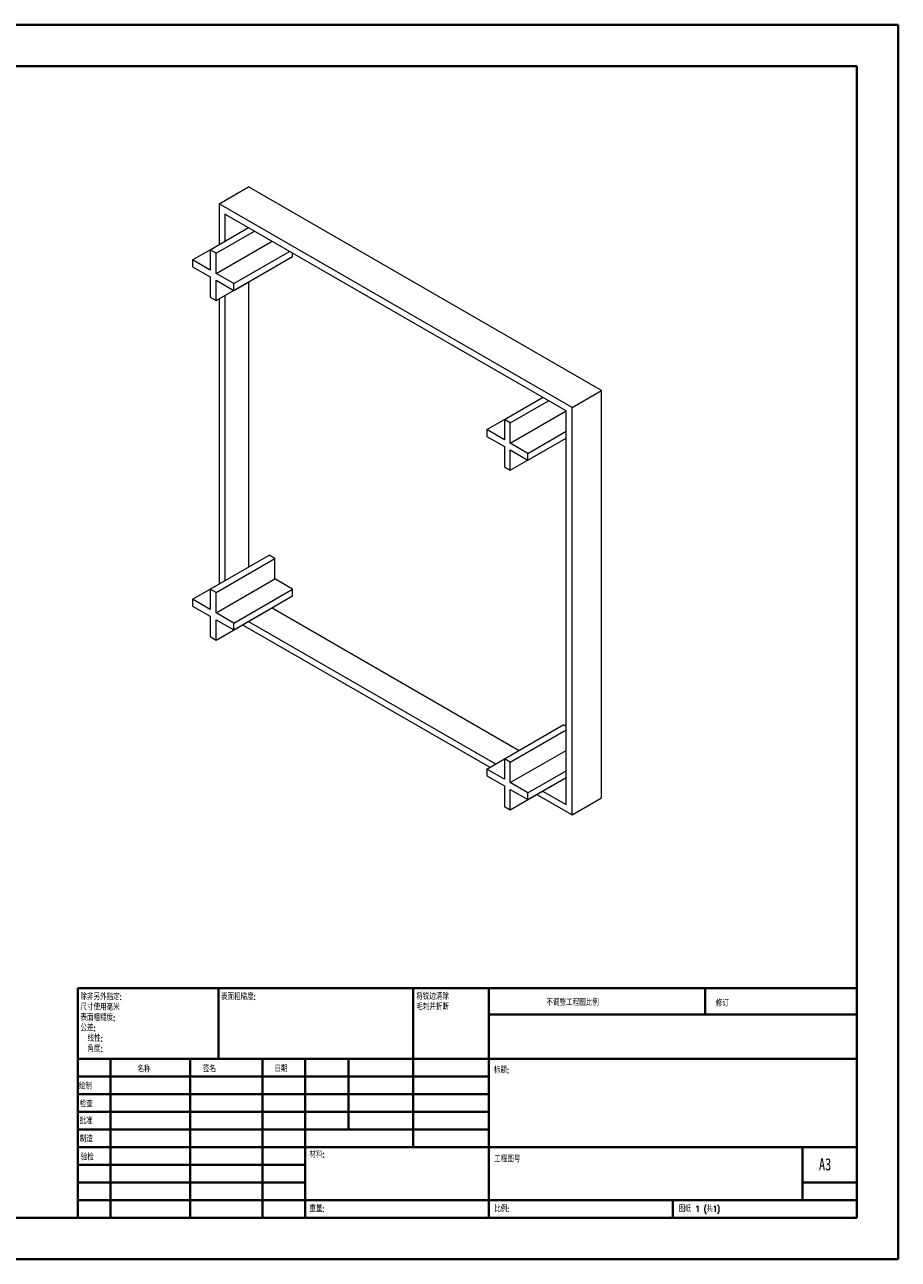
# Model space of a CAD drawing. Header units: millimetres. Extents: x 0 to 420, y 0 to 297.
# Tile 2 of 2: x 210 to 420, y 0 to 297. Entities that reach past the tile are written whole.
import ezdxf

# ---------------------------------------------------------------- set-up
doc = ezdxf.new("R2010")
doc.units = ezdxf.units.MM
doc.styles.add('SLDTEXTSTYLE0', font='TXT', dxfattribs={"width": 0.75, "bigfont": 'bigfont'})
doc.styles.add('SLDTEXTSTYLE1', font='TXT', dxfattribs={"width": 0.75})
doc.styles.add('SLDTEXTSTYLE2', font='TXT', dxfattribs={"width": 0.694444, "bigfont": 'bigfont'})

# ---------------------------------------------------------------- blocks, each defined once
blk = doc.blocks.new('SW_NOTE_0')
at = {"color": 0, "linetype": 'Continuous', "lineweight": 0, "char_height": 1.5, "attachment_point": 1, "style": 'SLDTEXTSTYLE0'}
for s, insert in [('\\M+18FAB锐边\\M+190B4\\M+18F9C', (0, 1.93)), ('\\M+196D1\\M+18E68\\M+19BF3\\M+190DC\\M+19266', (0, -0.57))]:
    blk.add_mtext(s, dxfattribs=dict(at, insert=insert))
blk = doc.blocks.new('SW_NOTE_1')
at = {"color": 0, "linetype": 'Continuous', "lineweight": 0, "char_height": 1.5, "attachment_point": 1, "style": 'SLDTEXTSTYLE0'}
for s, insert in [('\\M+18F9C\\M+194F1另\\M+18A4F\\M+18E77\\M+192E8:', (0, 1.93)), ('\\M+18EDA\\M+190A1\\M+18E67\\M+19770\\M+19F7C\\M+195C4', (0, -0.57)), ('\\M+1955C\\M+196CA\\M+19165糙\\M+19378:', (0, -3.07)), ('\\M+18CF6\\M+18DB7:', (0, -5.57)), ('线\\M+190AB:', (1.69, -8.07)), ('\\M+18A70\\M+19378:', (1.69, -10.57))]:
    blk.add_mtext(s, dxfattribs=dict(at, insert=insert))

msp = doc.modelspace()

# ---------------------------------------------------------------- linework, layer by layer
at = {"color": 7, "linetype": 'Continuous', "lineweight": 40}
for p, q in [((0.08, 297.21), (420.08, 297.21)), ((420.08, 0.21), (420.08, 297.21)), ((25.08, 287.21), (410.08, 287.21)), ((410.08, 287.21), (410.08, 10.21)), ((222.88, 65.46), (410.08, 65.46)), ((222.88, 65.46), (222.88, 10.21)), ((256.68, 48.46), (256.68, 65.46)), ((303.48, 65.46), (303.48, 27.21)), ((321.68, 65.46), (321.68, 10.21)), ((373.68, 59.09), (373.68, 65.46)), ((410.08, 59.09), (321.68, 59.09)), ((410.08, 48.46), (222.88, 48.46)), ((230.68, 48.46), (230.68, 10.21)), ((249.87, 48.46), (249.87, 10.21)), ((267.28, 48.46), (267.28, 10.21)), ((277.48, 10.21), (277.48, 48.46)), ((287.88, 31.46), (287.88, 48.46)), ((321.68, 44.21), (222.88, 44.21)), ((321.68, 39.96), (222.88, 39.96)), ((321.68, 35.71), (222.88, 35.71)), ((321.68, 31.46), (222.88, 31.46)), ((277.48, 27.21), (222.88, 27.21)), ((277.48, 27.21), (410.08, 27.21)), ((397.08, 14.46), (397.08, 27.21)), ((277.48, 22.96), (222.88, 22.96)), ((277.48, 18.71), (222.88, 18.71)), ((410.08, 18.71), (397.08, 18.71)), ((222.88, 14.46), (410.08, 14.46)), ((365.88, 10.21), (365.88, 14.46)), ((25.08, 10.21), (410.08, 10.21)), ((0.08, 0.21), (420.08, 0.21))]:
    msp.add_line(p, q, dxfattribs=at)
at = {"color": 7, "linetype": 'Continuous', "lineweight": 15}
for p, q in [((256.8, 254.11), (263.87, 258.19)), ((348.72, 209.21), (263.87, 258.19)), ((341.65, 205.12), (256.8, 254.11)), ((256.8, 254.11), (256.8, 244.31)), ((340.24, 204.31), (258.22, 251.66)), ((258.22, 251.66), (258.22, 245.13)), ((254.68, 243.09), (263.87, 248.39)), ((256.09, 242.27), (265.29, 247.58)), ((263.87, 248.39), (263.87, 248.39)), ((256.09, 237.37), (269.53, 245.13)), ((250.44, 240.64), (254.68, 243.09)), ((254.68, 238.19), (250.44, 240.64)), ((250.44, 240.64), (250.44, 239)), ((254.68, 243.09), (254.68, 238.19)), ((256.09, 242.27), (254.68, 243.09)), ((256.09, 237.37), (256.09, 242.27)), ((260.34, 234.92), (273.77, 242.68)), ((260.34, 233.29), (274.48, 241.45)), ((274.48, 241.45), (274.48, 242.27)), ((250.44, 239), (254.68, 236.55)), ((256.09, 230.84), (270.24, 239)), ((270.24, 239), (270.24, 239)), ((254.68, 236.55), (254.68, 231.66)), ((260.34, 234.92), (256.09, 237.37)), ((256.09, 235.74), (260.34, 233.29)), ((256.09, 230.84), (256.09, 235.74)), ((260.34, 233.29), (260.34, 234.92)), ((263.87, 235.33), (263.87, 166.74)), ((258.22, 232.06), (258.22, 163.47)), ((254.68, 231.66), (256.09, 230.84)), ((256.8, 231.25), (256.8, 162.66)), ((341.65, 205.12), (348.72, 209.21)), ((348.72, 111.22), (348.72, 209.21)), ((325.39, 202.27), (334.58, 207.57)), ((326.8, 201.45), (336, 206.76)), ((341.65, 107.14), (341.65, 205.12)), ((321.15, 199.82), (325.39, 202.27)), ((326.8, 201.45), (325.39, 202.27)), ((325.39, 202.27), (325.39, 197.37)), ((326.8, 196.55), (340.24, 204.31)), ((340.24, 109.59), (340.24, 204.31)), ((321.15, 199.82), (321.15, 198.18)), ((325.39, 197.37), (321.15, 199.82)), ((326.8, 196.55), (326.8, 201.45)), ((331.05, 194.1), (340.24, 199.41)), ((321.15, 198.18), (325.39, 195.73)), ((326.8, 190.02), (340.24, 197.77)), ((331.05, 194.1), (326.8, 196.55)), ((331.05, 192.47), (340.24, 197.78)), ((325.39, 195.73), (325.39, 190.83)), ((326.8, 194.92), (331.05, 192.47)), ((326.8, 190.02), (326.8, 194.92)), ((331.05, 192.47), (331.05, 194.1)), ((325.39, 190.83), (326.8, 190.02)), ((254.68, 161.43), (268.82, 169.6)), ((270.24, 168.78), (268.82, 169.6)), ((256.09, 160.62), (270.24, 168.78)), ((270.24, 163.88), (270.24, 168.78)), ((256.09, 155.72), (270.24, 163.88)), ((274.48, 161.43), (270.24, 163.88)), ((250.44, 158.98), (254.68, 161.43)), ((256.09, 160.62), (254.68, 161.43)), ((254.68, 161.43), (254.68, 156.53)), ((256.09, 155.72), (256.09, 160.62)), ((260.34, 153.27), (274.48, 161.43)), ((274.48, 159.8), (274.48, 161.43)), ((250.44, 158.98), (250.44, 157.35)), ((254.68, 156.53), (250.44, 158.98)), ((260.34, 151.63), (274.48, 159.8)), ((250.44, 157.35), (254.68, 154.9)), ((254.68, 154.9), (254.68, 150)), ((256.09, 149.18), (270.24, 157.35)), ((260.34, 153.27), (256.09, 155.72)), ((269.53, 156.94), (328.92, 122.65)), ((270.24, 157.35), (270.24, 157.35)), ((256.09, 154.08), (260.34, 151.63)), ((256.09, 149.18), (256.09, 154.08)), ((260.34, 151.63), (260.34, 153.27)), ((262.46, 152.86), (321.85, 118.57)), ((263.87, 153.67), (323.27, 119.39)), ((254.68, 150), (256.09, 149.18)), ((325.39, 120.61), (339.53, 128.78)), ((340.24, 128.37), (339.53, 128.78)), ((326.8, 119.8), (340.24, 127.55)), ((326.8, 114.9), (340.24, 122.65)), ((321.15, 118.16), (325.39, 120.61)), ((325.39, 120.61), (325.39, 115.71)), ((326.8, 119.8), (325.39, 120.61)), ((326.8, 114.9), (326.8, 119.8)), ((321.15, 118.16), (321.15, 116.53)), ((325.39, 115.71), (321.15, 118.16)), ((321.15, 116.53), (325.39, 114.08)), ((326.8, 108.36), (340.24, 116.12)), ((331.05, 112.45), (340.24, 117.75)), ((331.05, 110.81), (340.24, 116.12)), ((340.24, 116.12), (340.24, 116.12)), ((325.39, 114.08), (325.39, 109.18)), ((331.05, 112.45), (326.8, 114.9)), ((326.8, 113.26), (331.05, 110.81)), ((326.8, 108.36), (326.8, 113.26)), ((331.05, 110.81), (331.05, 112.45)), ((333.17, 112.04), (341.65, 107.14)), ((334.58, 112.85), (340.24, 109.59)), ((341.65, 107.14), (348.72, 111.22)), ((325.39, 109.18), (326.8, 108.36))]:
    msp.add_line(p, q, dxfattribs=at)

# ---------------------------------------------------------------- block references
at = {"color": 7, "linetype": 'Continuous', "lineweight": 0}
for name, p in [('SW_NOTE_1', (223.47, 62.2)), ('SW_NOTE_0', (304.19, 62.28))]:
    msp.add_blockref(name, p, dxfattribs=at)

# ---------------------------------------------------------------- texts
at = {"color": 7, "linetype": 'Continuous', "lineweight": 0, "attachment_point": 1}
for s, insert, char_height, style in [('\\M+1955C\\M+196CA\\M+19165糙\\M+19378:', (257.25, 64.13), 1.5, 'SLDTEXTSTYLE0'), ('\\M+19573调\\M+190AE\\M+18D48\\M+192F6图\\M+194E4\\M+197E1', (335.49, 62.75), 1.5, 'SLDTEXTSTYLE0'), ('\\M+18F43订', (376.21, 62.55), 1.5, 'SLDTEXTSTYLE0'), ('\\M+196BC\\M+18FCC', (237.2, 46.72), 1.5, 'SLDTEXTSTYLE0'), ('签\\M+196BC', (252.91, 46.78), 1.5, 'SLDTEXTSTYLE0'), ('\\M+193FA\\M+18AFA', (270.09, 46.79), 1.5, 'SLDTEXTSTYLE0'), ('标题:', (322.84, 46.49), 1.5, 'SLDTEXTSTYLE0'), ('绘\\M+190A7', (223.09, 42.64), 1.5, 'SLDTEXTSTYLE0'), ('检查', (223.29, 38.37), 1.5, 'SLDTEXTSTYLE0'), ('\\M+194E1\\M+18F79', (223.28, 34.28), 1.5, 'SLDTEXTSTYLE0'), ('\\M+190A7\\M+191A2', (223.33, 29.95), 1.5, 'SLDTEXTSTYLE0'), ('验检', (223.55, 25.56), 1.5, 'SLDTEXTSTYLE0'), ('\\M+18DDE\\M+197BF:', (278.52, 26.2), 1.5, 'SLDTEXTSTYLE0'), ('\\M+18D48\\M+192F6图\\M+18D86', (322.95, 25.08), 1.5, 'SLDTEXTSTYLE0'), ('A3', (401, 24.52), 2.91, 'SLDTEXTSTYLE1'), ('\\M+18F64\\M+197CA:', (278.5, 13.16), 1.4986, 'SLDTEXTSTYLE0'), ('\\M+194E4\\M+197E1:', (322.95, 13.11), 1.5, 'SLDTEXTSTYLE0'), ('图纸 1 (\\M+18BA41)', (367.36, 13.11), 1.5, 'SLDTEXTSTYLE2')]:
    msp.add_mtext(s, dxfattribs=dict(at, insert=insert, char_height=char_height, style=style))

doc.saveas('drawing.dxf')
